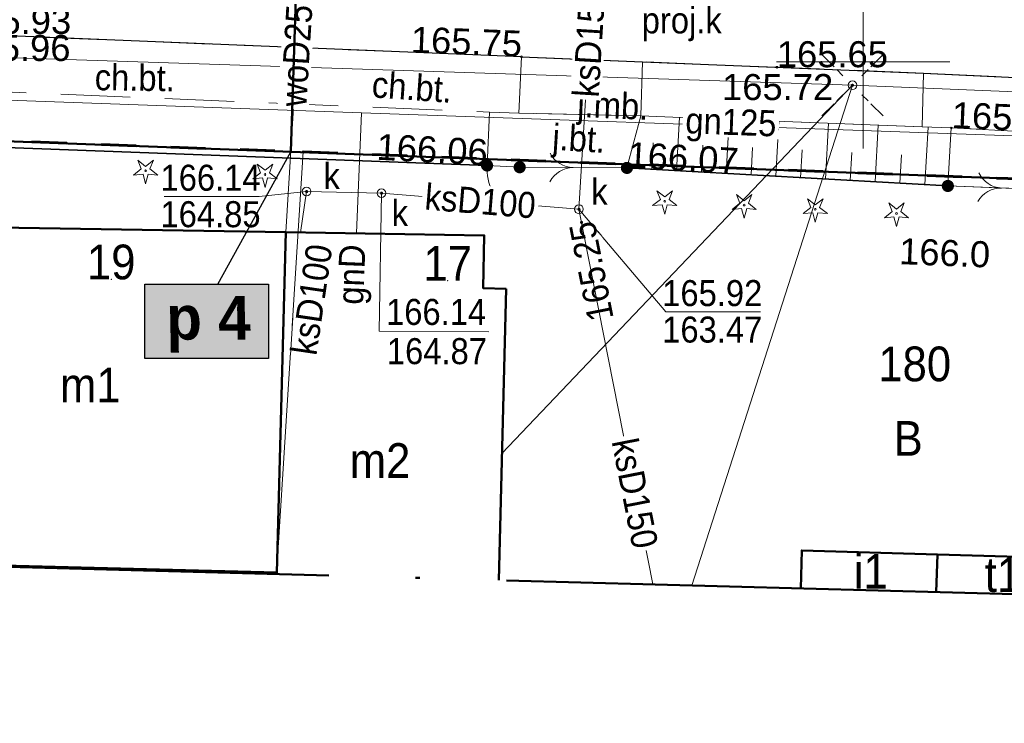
# Model space of a CAD drawing. Extents: x 0 to 7432618, y -40 to 5712028.
# Tile 105 of 165: x 7431128 to 7431157, y 5711952 to 5711972. Entities that reach past the tile are written whole.
import ezdxf
from ezdxf.enums import TextEntityAlignment as Align

# ---------------------------------------------------------------- set-up
doc = ezdxf.new("R2010")
doc.units = 0
doc.header["$MEASUREMENT"] = 0
for name, pattern in [('2 1', [3, 2, -1]), ('3 1', [4, 3, -1]), ('EGUG', [2, 1, -1]), ('MPGOO', [8.05, 6, -1, 0.05, -1])]:
    doc.linetypes.add(name, pattern=pattern)
for name, color, linetype, lineweight in [('EGB', 7, 'Continuous', 20), ('EGB_O', 7, 'Continuous', 20), ('EGDE', 7, 'Continuous', 20), ('EGDE_O', 7, 'Continuous', 20), ('EGPG', 7, 'Continuous', 20), ('EGUG', 7, 'Continuous', 60), ('EGUG_O', 7, 'Continuous', 20), ('granica', 94, 'Continuous', 50), ('MP_LINIE_REGULAC', 7, 'Continuous', 5), ('OTK', 7, 'Continuous', 20), ('OTK_O', 7, 'Continuous', 20), ('OTO', 7, 'Continuous', 20), ('OTR', 7, 'Continuous', 20), ('OTRN', 7, 'Continuous', 20), ('OTRN_O', 7, 'Continuous', 18), ('OTRS', 7, 'Continuous', 20), ('OTRS_O', 7, 'Continuous', 20), ('OTZ', 7, 'Continuous', 20), ('PARSI', 7, 'Continuous', 20), ('woda przyłącze', 140, 'Continuous', 50), ('woda sieć', 150, 'Continuous', 70)]:
    doc.layers.add(name, color=color, linetype=linetype, lineweight=lineweight)
doc.layers.add('rysunek', color=7, linetype='Continuous')
for name, color, linetype, lineweight, true_color in [('SUE', 1, 'Continuous', 20, 0xff0000), ('SUG', 7, 'Continuous', 20, 0xbfbf00), ('SUG_O', 7, 'Continuous', 20, 0xbfbf00), ('SUK', 7, 'Continuous', 20, 0x803300), ('SUK_O', 7, 'Continuous', 20, 0x803300), ('SUP', 7, 'Continuous', 20, 0x000000), ('SUPS', 7, 'Continuous', 20, 0x000000), ('SUPS_O', 7, 'Continuous', 20, 0x000000), ('SUW', 5, 'Continuous', 20, 0x0000ff), ('SUW_O', 5, 'Continuous', 20, 0x0000ff)]:
    doc.layers.add(name, color=color, linetype=linetype, lineweight=lineweight, true_color=true_color)
doc.styles.add('25', font='GOTHIC.TTF', dxfattribs={"oblique": 8, "height": 0.35})
doc.styles.add('BDOT', font='arial.ttf', dxfattribs={"width": 0.9})
doc.styles.add('EGiB', font='arial.ttf', dxfattribs={"width": 0.9})
doc.styles.add('GESUT', font='arial.ttf', dxfattribs={"width": 0.9})
doc.linetypes.add('OTOO', pattern='A,7.5,[30,msgB.shx,S=1.28,R=0,X=0,Y=0],7.5', length=15)

# ---------------------------------------------------------------- blocks, each defined once
blk = doc.blocks.new('oto')
at = {"layer": 'OTO', "color": 0, "const_width": 0.35}
blk.add_lwpolyline([(-0.175, 0, 1), (0.175, 0, 1)], format="xyb", close=True, dxfattribs=at)
blk = doc.blocks.new('OTOB')
at = {"color": 0}
for centre, start, end in [((-1.5, 0), 0, 63.2606), ((1.5, 0), 116.7394, 180)]:
    blk.add_arc(centre, 1.5, start, end, dxfattribs=at)
blk = doc.blocks.new('OTOFP')
at = {"layer": 'OTO', "color": 0, "lineweight": 18}
blk.add_arc((0, 3), 3, 270, 330, dxfattribs=at)
blk = doc.blocks.new('OTRS')
at = {"color": 0}
blk.add_circle((0, 0), 0.05, dxfattribs=at)
blk = doc.blocks.new('OTZG')
at = {"color": 0}
for p, q in [((-0.25, 0.1), (-0.45, 0.6)), ((-0.45, 0.6), (0, 0.25)), ((0, 0.25), (0.45, 0.6)), ((0.45, 0.6), (0.25, 0.1)), ((-0.7, -0.25), (-0.25, 0.1)), ((0.25, 0.1), (0.7, -0.25)), ((-0.15, -0.2), (-0.7, -0.25)), ((0, -0.75), (-0.15, -0.2)), ((0.15, -0.2), (0, -0.75)), ((0.7, -0.25), (0.15, -0.2))]:
    blk.add_line(p, q, dxfattribs=at)
blk.add_circle((0, 0), 0.05, dxfattribs=at)
blk = doc.blocks.new('OTRN')
at = {"color": 0}
blk.add_circle((0, 0), 0.05, dxfattribs=at)
blk = doc.blocks.new('SUEO')
at = {"color": 0}
for p, q in [((-0.9, 0.9), (-0.55, 0.55)), ((0.9, 0.9), (0.55, 0.55)), ((-0.9, -0.9), (-0.55, -0.55)), ((0.9, -0.9), (0.55, -0.55))]:
    blk.add_line(p, q, dxfattribs=at)
blk.add_circle((0, 0), 0.25, dxfattribs=at)
blk = doc.blocks.new('SUE_L')
at = {"layer": 'SUE', "color": 0, "lineweight": 18}
for p, q in [((-1.768, 1.768), (-1.061, 1.061)), ((1.061, 1.061), (1.768, 1.768)), ((-1.768, -1.768), (-1.061, -1.061)), ((1.061, -1.061), (1.768, -1.768))]:
    blk.add_line(p, q, dxfattribs=at)
at = {"layer": 'SUE', "color": 0, "const_width": 0.09}
blk.add_lwpolyline([(-0.045, 0, 1), (0.045, 0, 1)], format="xyb", close=True, dxfattribs=at)
blk = doc.blocks.new('SUPP')
at = {"color": 0}
blk.add_circle((0, 0), 0.25, dxfattribs=at)
blk = doc.blocks.new('SUKS')
at = {"color": 0}
blk.add_circle((0, 0), 0.25, dxfattribs=at)
blk = doc.blocks.new('SUPS_A')
at = {"layer": 'SUPS', "color": 0, "const_width": 0.09, "flags": 128}
blk.add_lwpolyline([(-0.045, 0, 1), (0.045, 0, 1)], format="xyb", close=True, dxfattribs=at)
at = {"layer": 'SUPS_O', "color": 0, "style": 'GESUT', "width": 0.9}
blk.add_attdef('RZG', text='', height=1.5, dxfattribs=at).set_placement((3.31, -1.44), align=Align.CENTER)
blk.add_attdef('RZD', text='', height=1.5, dxfattribs=at).set_placement((3.31, -2.04), align=Align.TOP_CENTER)
blk = doc.blocks.new('EGAD')
at = {"layer": 'EGB', "color": 0}
blk.add_point((0, 0), dxfattribs=at)
at = {"layer": 'EGB_O', "color": 0, "style": 'EGiB', "width": 0.9}
blk.add_attdef('NRA', text='', height=2, dxfattribs=at).set_placement((0, 0), align=Align.MIDDLE_CENTER)
blk = doc.blocks.new('SUPS_B')
at = {"layer": 'SUPS', "color": 0, "const_width": 0.09, "flags": 128}
blk.add_lwpolyline([(-0.045, 0, 1), (0.045, 0, 1)], format="xyb", close=True, dxfattribs=at)
at = {"layer": 'SUPS_O', "color": 0, "style": 'GESUT', "width": 0.9}
blk.add_attdef('RZEDNA', (1.597, -0.736), '', height=1.5, dxfattribs=at)
blk = doc.blocks.new('mzsk')
at = {"layer": 'PARSI', "color": 0}
for p, q in [((0, -5), (0, 5)), ((5, 0), (-5, 0))]:
    blk.add_line(p, q, dxfattribs=at)
blk = doc.blocks.new('EGPG_b')
at = {"layer": 'EGPG', "lineweight": 0}
h = blk.add_hatch(color=0, dxfattribs=at)
h.dxf.hatch_style = 1
edge = h.paths.add_edge_path()
edge.add_arc((0, 0), 0.09, 0, 360)

msp = doc.modelspace()

# ---------------------------------------------------------------- hatches: boundary and pattern name
at = {"layer": 'woda sieć', "linetype": 'ByBlock'}
msp.add_hatch(color=256, dxfattribs=at).paths.add_polyline_path([(7431135.365, 5711964.526), (7431131.8, 5711964.526), (7431131.8, 5711962.387), (7431135.365, 5711962.387)])

# ---------------------------------------------------------------- linework, layer by layer
at = {"layer": 'EGB', "color": 18, "true_color": 0x000000}
for p, q in [((7431132.284, 5711956.31, 167.96), (7431132.282, 5711956.269, 167.96)), ((7431132.784, 5711956.297, 167.96), (7431132.782, 5711956.255, 167.96)), ((7431133.284, 5711956.284, 167.96), (7431133.282, 5711956.241, 167.96)), ((7431133.784, 5711956.272, 167.96), (7431133.782, 5711956.228, 167.96)), ((7431134.284, 5711956.259, 167.96), (7431134.282, 5711956.214, 167.96)), ((7431134.784, 5711956.246, 167.96), (7431134.781, 5711956.201, 167.96)), ((7431135.283, 5711956.233, 167.96), (7431135.281, 5711956.187, 167.96))]:
    msp.add_line(p, q, dxfattribs=at)
at = {"layer": 'EGB', "color": 18, "lineweight": 50, "true_color": 0x000000}
for points in [[(7431141.998, 5711956.004), (7431142.212, 5711964.393)], [(7431154.641, 5711956.745), (7431150.73, 5711956.861), (7431150.701, 5711955.767)], [(7431154.608, 5711955.661), (7431154.641, 5711956.745)], [(7431158.622, 5711956.029), (7431158.641, 5711956.63), (7431154.641, 5711956.745), (7431154.608, 5711955.661)]]:
    msp.add_lwpolyline(points, dxfattribs=at)
at = {"layer": 'EGB', "color": 18, "lineweight": 18, "true_color": 0x000000}
for points in [[(7431135.6, 5711956.225), (7431131.729, 5711956.324), (7431131.727, 5711956.284)], [(7431135.599, 5711956.178), (7431135.6, 5711956.225)]]:
    msp.add_lwpolyline(points, dxfattribs=at)
at = {"layer": 'EGUG', "color": 96, "linetype": 'EGUG', "lineweight": 60, "true_color": 0x008000}
msp.add_line((7431120.55, 5711968.917, 167.96), (7431136.36, 5711968.337, 167.96), dxfattribs=at)
at = {"layer": 'OTK', "color": 18, "linetype": '2 1', "lineweight": 18, "true_color": 0x000000}
msp.add_lwpolyline([(7431121.49, 5711956.562), (7431120.35, 5711968.747), (7431122.38, 5711970.297), (7431126.38, 5711970.127), (7431141.73, 5711969.487), (7431142.58, 5711969.457), (7431142.653, 5711971.077), (7431126.47, 5711971.737), (7431121.27, 5711971.797, 0.385589), (7431118.78, 5711969.647)], format="xyb", dxfattribs=at)
at = {"layer": 'OTK', "color": 18, "lineweight": 25, "true_color": 0x000000}
for points in [[(7431142.653, 5711971.077), (7431126.47, 5711971.737), (7431121.27, 5711971.797)], [(7431142.653, 5711971.077), (7431146.143, 5711970.935)], [(7431146.143, 5711970.935), (7431154.234, 5711970.607)], [(7431154.234, 5711970.607), (7431168.31, 5711969.947)]]:
    msp.add_lwpolyline(points, dxfattribs=at)
at = {"layer": 'OTK', "color": 18, "linetype": '3 1', "lineweight": 18, "true_color": 0x000000}
for points in [[(7431146.143, 5711970.935), (7431142.653, 5711971.077), (7431142.58, 5711969.457), (7431146.09, 5711969.377)], [(7431154.234, 5711970.607), (7431154.2, 5711969.057), (7431155.04, 5711969.027), (7431167.79, 5711968.397), (7431168.31, 5711969.947)], [(7431146.09, 5711969.377), (7431142.58, 5711969.457), (7431141.73, 5711969.487), (7431141.66, 5711967.947), (7431142.6, 5711967.897), (7431145.69, 5711967.877)], [(7431167.79, 5711968.397), (7431155.04, 5711969.027), (7431154.94, 5711967.357), (7431158.04, 5711967.237), (7431159.3, 5711967.157), (7431167.72, 5711966.977)]]:
    msp.add_lwpolyline(points, close=True, dxfattribs=at)
at = {"layer": 'OTK', "color": 18, "linetype": '2 1', "lineweight": 18, "true_color": 0x000000}
msp.add_lwpolyline([(7431154.234, 5711970.607), (7431146.143, 5711970.935), (7431146.09, 5711969.377), (7431147.471, 5711969.323), (7431150.468, 5711969.205), (7431154.2, 5711969.057)], close=True, dxfattribs=at)
at = {"layer": 'OTO', "color": 18, "linetype": 'OTOO', "lineweight": 35, "true_color": 0x000000}
for points in [[(7431141.66, 5711967.947), (7431120.35, 5711968.747), (7431121.489, 5711956.562)], [(7431145.69, 5711967.877), (7431154.94, 5711967.357)]]:
    msp.add_lwpolyline(points, dxfattribs=at)
at = {"layer": 'OTO', "color": 18, "lineweight": 18, "true_color": 0x000000}
for points in [[(7431141.66, 5711967.947), (7431142.6, 5711967.897)], [(7431142.6, 5711967.897), (7431145.69, 5711967.877)], [(7431154.94, 5711967.357), (7431158.04, 5711967.237)]]:
    msp.add_lwpolyline(points, dxfattribs=at)
at = {"layer": 'OTR'}
for p, q in [((7431147.121, 5711967.797, 167.96), (7431147.207, 5711969.333, 167.96)), ((7431148.552, 5711967.716, 167.96), (7431148.639, 5711969.277, 167.96)), ((7431149.982, 5711967.636, 167.96), (7431150.071, 5711969.22, 167.96)), ((7431151.413, 5711967.556, 167.96), (7431151.504, 5711969.164, 167.96)), ((7431152.844, 5711967.475, 167.96), (7431152.936, 5711969.107, 167.96)), ((7431154.275, 5711967.395, 167.96), (7431154.368, 5711969.051, 167.96)), ((7431146.405, 5711967.837, 167.96), (7431146.448, 5711968.599, 167.96)), ((7431147.836, 5711967.757, 167.96), (7431147.88, 5711968.531, 167.96)), ((7431149.267, 5711967.676, 167.96), (7431149.311, 5711968.462, 167.96)), ((7431150.698, 5711967.596, 167.96), (7431150.743, 5711968.394, 167.96)), ((7431152.129, 5711967.515, 167.96), (7431152.174, 5711968.325, 167.96)), ((7431153.559, 5711967.435, 167.96), (7431153.606, 5711968.257, 167.96))]:
    msp.add_line(p, q, dxfattribs=at)
at = {"layer": 'OTR', "color": 18, "linetype": '2 1', "lineweight": 18, "true_color": 0x000000}
msp.add_lwpolyline([(7431154.2, 5711969.057), (7431150.468, 5711969.205), (7431147.471, 5711969.323), (7431146.09, 5711969.377), (7431145.69, 5711967.877), (7431154.94, 5711967.357), (7431155.04, 5711969.027)], close=True, dxfattribs=at)
at = {"layer": 'rysunek', "linetype": 'ByBlock', "transparency": 33554676, "elevation": 167.96}
msp.add_lwpolyline([(7431131.8, 5711964.526), (7431135.365, 5711964.526), (7431135.365, 5711962.387), (7431131.8, 5711962.387)], close=True, dxfattribs=at)
msp.add_lwpolyline([(7431131.8, 5711964.526), (7431135.365, 5711964.526), (7431135.365, 5711962.387), (7431131.8, 5711962.387)], close=True, dxfattribs=at)
at = {"layer": 'SUE', "color": 1, "lineweight": 18, "true_color": 0xff0000}
for points in [[(7431252.48, 5711966.457), (7431218.75, 5711967.667), (7431185.52, 5711968.897), (7431152.19, 5711970.257), (7431120.7, 5711971.287)], [(7431152.19, 5711970.257), (7431142.088, 5711959.648)]]:
    msp.add_lwpolyline(points, dxfattribs=at)
at = {"layer": 'SUG', "color": 52, "lineweight": 18, "true_color": 0xbfbf00}
for points in [[(7431191.67, 5711967.487), (7431191.12, 5711967.507), (7431190.258, 5711967.542), (7431169, 5711968.367), (7431168.531, 5711968.384), (7431138.039, 5711969.467), (7431121.68, 5711970.047), (7431120.789, 5711970.302), (7431119.83, 5711969.131), (7431119.15, 5711969.08)], [(7431138.039, 5711969.467), (7431137.901, 5711965.993)]]:
    msp.add_lwpolyline(points, dxfattribs=at)
at = {"layer": 'SUK', "color": 36, "lineweight": 18, "true_color": 0x803300}
for points in [[(7431144.751, 5711973.927), (7431144.309, 5711966.685)], [(7431136.46, 5711967.196), (7431136.287, 5711966.019)], [(7431138.62, 5711967.149), (7431136.46, 5711967.196)], [(7431144.309, 5711966.685), (7431138.62, 5711967.149)], [(7431144.309, 5711966.685), (7431146.433, 5711955.884)]]:
    msp.add_lwpolyline(points, dxfattribs=at)
at = {"layer": 'SUPS', "color": 36, "linetype": 'Continuous', "true_color": 0x803300}
msp.add_lwpolyline([(7431136.46, 5711967.196), (7431135.087, 5711967.056), (7431132.351, 5711967.056)], dxfattribs=at)
at = {"layer": 'SUW', "color": 5, "lineweight": 18, "true_color": 0x0000ff}
msp.add_lwpolyline([(7431135.86, 5711966.026), (7431136.481, 5711976.193)], dxfattribs=at)

# ---------------------------------------------------------------- block references
at = {"layer": 'EGB', "color": 18, "true_color": 0x000000}
ref = msp.add_blockref('EGAD', (7431130.828, 5711964.668, 167.96), dxfattribs=dict(at, xscale=0.5, yscale=0.5, zscale=0.5))
ref.add_attrib('NRA', '19', dxfattribs={"layer": 'EGB_O', "color": 0, "height": 1, "style": 'EGiB', "width": 0.9}).set_placement((7431130.828, 5711964.668, 167.96), align=Align.CENTER)
ref = msp.add_blockref('EGAD', (7431140.527, 5711964.628, 167.96), dxfattribs=dict(at, xscale=0.5, yscale=0.5, zscale=0.5))
ref.add_attrib('NRA', '17', dxfattribs={"layer": 'EGB_O', "color": 0, "height": 1, "style": 'EGiB', "width": 0.9}).set_placement((7431140.527, 5711964.628, 167.96), align=Align.CENTER)
at = {"layer": 'OTO', "color": 18, "true_color": 0x000000, "yscale": 0.5, "zscale": 0.5}
for name, p, xscale, rotation in [('OTOB', (7431144.145, 5711967.887, 167.96), 0.5, 89.62915871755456), ('OTOFP', (7431141.66, 5711967.947, 167.96), 0.4999999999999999, 266.9552215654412), ('OTOB', (7431156.49, 5711967.297, 167.96), 0.4999999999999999, 87.78320565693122)]:
    msp.add_blockref(name, p, dxfattribs=dict(at, xscale=xscale, rotation=rotation))
at = {"layer": 'OTO', "color": 18, "true_color": 0x000000, "xscale": 0.5, "yscale": 0.5, "zscale": 0.5}
for p in [(7431141.66, 5711967.947, 167.96), (7431142.6, 5711967.897, 167.96), (7431142.6, 5711967.897, 167.96), (7431145.69, 5711967.877, 167.96), (7431154.94, 5711967.357, 167.96)]:
    msp.add_blockref('oto', p, dxfattribs=at)
at = {"layer": 'OTRN', "color": 18, "true_color": 0x000000}
ref = msp.add_blockref('OTRN', (7431155.04, 5711969.027, 167.96), dxfattribs=dict(at, xscale=0.5, yscale=0.5, zscale=0.5))
ref.add_attrib('RZEDNA', '165.8', (7431155.04, 5711969.027, 333.76), dxfattribs={"layer": 'OTRN_O', "color": 0, "height": 0.75, "rotation": 357.7, "style": 'BDOT'})
ref = msp.add_blockref('OTRN', (7431154.94, 5711967.357, 167.96), dxfattribs=dict(at, xscale=0.5, yscale=0.5, zscale=0.5))
ref.add_attrib('RZEDNA', '166.0', dxfattribs={"layer": 'OTRN_O', "color": 0, "height": 0.75, "rotation": 357.8, "style": 'BDOT'}).set_placement((7431153.553, 5711965.856, 333.96), align=Align.TOP_LEFT)
at = {"layer": 'OTRS', "color": 18, "true_color": 0x000000}
ref = msp.add_blockref('OTRS', (7431126.47, 5711971.737, 167.96), dxfattribs=dict(at, xscale=0.5, yscale=0.5, zscale=0.5))
ref.add_attrib('RZEDNA', '165.93', (7431126.47, 5711971.737, 333.89), dxfattribs={"layer": 'OTRS_O', "color": 0, "height": 0.75, "style": 'BDOT'})
ref = msp.add_blockref('OTRS', (7431126.45, 5711971.707, 167.96), dxfattribs=dict(at, xscale=0.5, yscale=0.5, zscale=0.5))
ref.add_attrib('RZEDNA', '165.96', dxfattribs={"layer": 'OTRS_O', "color": 0, "height": 0.75, "style": 'BDOT'}).set_placement((7431126.45, 5711971.707, 333.92), align=Align.TOP_LEFT)
ref = msp.add_blockref('OTRS', (7431142.653, 5711971.077, 167.96), dxfattribs=dict(at, xscale=0.5, yscale=0.5, zscale=0.5))
ref.add_attrib('RZEDNA', '165.75', dxfattribs={"layer": 'OTRS_O', "color": 0, "height": 0.75, "rotation": 357.8, "style": 'BDOT'}).set_placement((7431142.653, 5711971.077, 333.71), align=Align.RIGHT)
ref = msp.add_blockref('OTRS', (7431150.01, 5711970.777, 167.96), dxfattribs=dict(at, xscale=0.5, yscale=0.5, zscale=0.5))
ref.add_attrib('RZEDNA', '165.65', (7431150.01, 5711970.777, 333.61), dxfattribs={"layer": 'OTRS_O', "color": 0, "height": 0.75, "style": 'BDOT'})
ref = msp.add_blockref('OTRS', (7431150.02, 5711970.777, 167.96), dxfattribs=dict(at, xscale=0.5, yscale=0.5, zscale=0.5))
ref.add_attrib('RZEDNA', '165.72', dxfattribs={"layer": 'OTRS_O', "color": 0, "height": 0.75, "style": 'BDOT'}).set_placement((7431148.432, 5711970.581, 333.68), align=Align.TOP_LEFT)
ref = msp.add_blockref('OTRS', (7431141.66, 5711967.947, 167.96), dxfattribs=dict(at, xscale=0.5, yscale=0.5, zscale=0.5, rotation=359.9999999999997))
ref.add_attrib('RZEDNA', '166.06', dxfattribs={"layer": 'OTRS_O', "color": 0, "height": 0.75, "rotation": 357, "style": 'BDOT'}).set_placement((7431141.66, 5711967.947, 334.02), align=Align.RIGHT)
ref = msp.add_blockref('OTRS', (7431145.69, 5711967.877, 167.96), dxfattribs=dict(at, xscale=0.5, yscale=0.5, zscale=0.5, rotation=359.9999999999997))
ref.add_attrib('RZEDNA', '166.07', (7431145.69, 5711967.877, 334.03), dxfattribs={"layer": 'OTRS_O', "color": 0, "height": 0.75, "rotation": 356.8, "style": 'BDOT'})
at = {"layer": 'OTZ', "color": 96, "true_color": 0x008000, "xscale": 0.5, "yscale": 0.5, "zscale": 0.5, "rotation": 359.9999999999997}
for p in [(7431131.82, 5711967.797, 167.96), (7431135.26, 5711967.687, 167.96), (7431146.78, 5711966.917, 167.96), (7431149.07, 5711966.807, 167.96), (7431151.12, 5711966.687, 167.96), (7431153.46, 5711966.567, 167.96)]:
    msp.add_blockref('OTZG', p, dxfattribs=at)
at = {"layer": 'SUE', "color": 18, "true_color": 0x000000, "xscale": 0.5, "yscale": 0.5, "zscale": 0.5}
for name in ['SUE_L', 'SUEO']:
    msp.add_blockref(name, (7431152.19, 5711970.257, 167.96), dxfattribs=at)
at = {"layer": 'SUK', "color": 36, "true_color": 0x803300, "xscale": 0.5, "yscale": 0.5, "zscale": 0.5}
for p in [(7431136.46, 5711967.196, 167.96), (7431138.62, 5711967.149, 167.96), (7431144.309, 5711966.685, 167.96)]:
    msp.add_blockref('SUKS', p, dxfattribs=at)
at = {"layer": 'SUP', "color": 18, "true_color": 0x000000, "xscale": 0.5, "yscale": 0.5, "zscale": 0.5}
msp.add_blockref('SUPP', (7431152.19, 5711970.257, 167.96), dxfattribs=at)
at = {"layer": 'SUPS', "color": 36, "true_color": 0x803300}
ref = msp.add_blockref('SUPS_A', (7431136.46, 5711967.196, 167.96), dxfattribs=dict(at, xscale=0.5, yscale=0.5, zscale=0.5))
ref.add_attrib('RZG', '166.14', dxfattribs={"layer": 'SUPS_O', "color": 0, "height": 0.75, "style": 'GESUT', "width": 0.9}).set_placement((7431135.133, 5711967.219, 334.1), align=Align.RIGHT)
ref.add_attrib('RZD', '164.85', dxfattribs={"layer": 'SUPS_O', "color": 0, "height": 0.75, "style": 'GESUT', "width": 0.9}).set_placement((7431133.69, 5711966.919, 334.1), align=Align.TOP_CENTER)

# ---------------------------------------------------------------- texts
at = {"layer": 'EGB_O', "color": 18, "true_color": 0x000000, "char_height": 1, "attachment_point": 5, "style": 'EGiB'}
for s, insert in [('m1', (7431130.224, 5711961.621, 167.96)), ('m1', (7431130.224, 5711961.621, 167.96)), ('m2', (7431138.576, 5711959.448, 167.96)), ('m2', (7431138.576, 5711959.448, 167.96)), ('i1', (7431152.719, 5711956.261, 167.96)), ('i1', (7431152.719, 5711956.261, 167.96)), ('t1', (7431156.527, 5711956.157, 167.96)), ('t1', (7431156.527, 5711956.157, 167.96))]:
    msp.add_mtext(s, dxfattribs=dict(at, insert=insert))
at = {"layer": 'EGDE_O', "color": 18, "true_color": 0x000000, "insert": (7431152.936, 5711962.732, 167.96), "char_height": 1, "attachment_point": 1, "style": 'EGiB'}
msp.add_mtext('180', dxfattribs=at)
at = {"layer": 'EGUG_O', "color": 96, "true_color": 0x008000, "insert": (7431153.378, 5711960.586, 167.96), "char_height": 1, "attachment_point": 1, "style": 'EGiB'}
msp.add_mtext('B', dxfattribs=at)
at = {"layer": 'OTK_O', "color": 18, "true_color": 0x000000, "char_height": 0.75, "attachment_point": 5, "style": 'BDOT'}
for s, insert, rotation in [('ch.bt.', (7431131.507, 5711970.47, 167.96), 359.2), ('ch.bt.', (7431139.497, 5711970.2, 167.96), 356), ('j.mb.', (7431145.283, 5711969.564, 167.96), 357.7), ('j.bt.', (7431144.299, 5711968.616, 167.96), 356.5)]:
    msp.add_mtext(s, dxfattribs=dict(at, insert=insert, rotation=rotation))
at = {"layer": 'SUK_O', "color": 36, "true_color": 0x803300, "char_height": 0.75, "attachment_point": 7, "style": 'GESUT'}
for s, insert in [('proj.k', (7431146.117, 5711971.526, 167.96)), ('k', (7431136.945, 5711967.271, 167.96)), ('k', (7431138.911, 5711966.206, 167.96))]:
    msp.add_mtext(s, dxfattribs=dict(at, insert=insert))
at = {"layer": 'woda przyłącze', "color": 0, "insert": (7431132.422, 5711964.191, 167.96), "char_height": 1.26, "attachment_point": 1, "style": '25'}
msp.add_mtext_dynamic_manual_height_columns('\\fCentury Gothic|b1|i0;\\Q-1;p 4', width=15.63873, gutter_width=5, heights=[0], dxfattribs=at)

# ---------------------------------------------------------------- next in the draw order: texts
at = {"layer": 'SUG_O', "color": 52, "true_color": 0xbfbf00, "char_height": 0.75, "attachment_point": 5, "style": 'GESUT', "bg_fill": 3, "box_fill_scale": 1.1, "bg_fill_color": 256, "bg_fill_transparency": 0}
for s, insert, rotation in [('gn125', (7431148.685, 5711969.089, 167.96), 358), ('gnD', (7431137.86, 5711964.803, 167.96), 87.7)]:
    msp.add_mtext(s, dxfattribs=dict(at, insert=insert, rotation=rotation))
at = {"layer": 'SUK_O', "color": 36, "true_color": 0x803300, "char_height": 0.75, "attachment_point": 5, "style": 'GESUT', "bg_fill": 3, "box_fill_scale": 1.1, "bg_fill_color": 256, "bg_fill_transparency": 0}
for s, insert, rotation in [('ksD150', (7431144.604, 5711971.513, 167.96), 86.5), ('ksD100', (7431141.465, 5711966.917, 167.96), 355.3), ('ksD100', (7431136.607, 5711964.085, 167.96), 81.6123), ('ksD150', (7431145.918, 5711958.505, 167.96), 281.1)]:
    msp.add_mtext(s, dxfattribs=dict(at, insert=insert, rotation=rotation))
at = {"layer": 'SUW_O', "color": 5, "true_color": 0x0000ff, "insert": (7431136.17, 5711971.109, 167.96), "char_height": 0.75, "attachment_point": 5, "rotation": 86.5, "style": 'GESUT', "bg_fill": 3, "box_fill_scale": 1.1, "bg_fill_color": 256, "bg_fill_transparency": 0}
msp.add_mtext('woD25', dxfattribs=at)

# ---------------------------------------------------------------- next in the draw order: wipeouts: each hides what was drawn before it
msp.add_wipeout([(7431145.341, 5711963.661), (7431145.253, 5711964.481), (7431144.72, 5711967.173), (7431144.808, 5711966.352)]).translate(0, 0, 167.96).dxf.layer = 'SUPS_O'

# ---------------------------------------------------------------- next in the draw order: linework, layer by layer
at = {"layer": 'EGB', "color": 18, "lineweight": 50, "true_color": 0x000000}
msp.add_lwpolyline([(7431135.86, 5711966.026), (7431125.789, 5711966.186), (7431124.47, 5711964.884), (7431124.734, 5711960.754), (7431125.174, 5711960.785), (7431125.449, 5711956.485), (7431135.6, 5711956.225)], close=True, dxfattribs=at)
msp.add_lwpolyline([(7431142.212, 5711964.393), (7431141.552, 5711964.412), (7431141.58, 5711965.932), (7431135.86, 5711966.026), (7431135.6, 5711956.225), (7431135.599, 5711956.178)], dxfattribs=at)
at = {"layer": 'EGDE', "color": 18, "lineweight": 18, "true_color": 0x000000}
for points in [[(7431157.22, 5711980.507), (7431137.17, 5711981.257), (7431075.86, 5711983.567), (7431066.87, 5711983.897), (7431049.95, 5711984.527), (7431035.64, 5711990.377), (7431038.07, 5711971.517), (7431068.55, 5711970.417), (7431083.15, 5711970.007), (7431109.36, 5711969.267), (7431120.55, 5711968.917), (7431136.36, 5711968.337), (7431159.23, 5711967.477)], [(7431135.591, 5711956.179), (7431136.36, 5711968.337), (7431120.55, 5711968.917), (7431121.595, 5711956.559)], [(7431158.88, 5711955.545), (7431159.23, 5711967.477), (7431136.36, 5711968.337), (7431135.591, 5711956.179)]]:
    msp.add_lwpolyline(points, dxfattribs=at)
at = {"layer": 'EGUG', "color": 96, "linetype": 'EGUG', "lineweight": 60, "true_color": 0x008000}
msp.add_line((7431136.36, 5711968.337, 167.96), (7431159.23, 5711967.477, 167.96), dxfattribs=at)
at = {"layer": 'EGUG', "color": 96, "linetype": 'EGUG', "lineweight": 18, "true_color": 0x008000}
msp.add_lwpolyline([(7431276.829, 5711952.335), (7431275.69, 5711964.517), (7431265.26, 5711963.327), (7431234.46, 5711964.677), (7431217.04, 5711965.327), (7431199.86, 5711965.967), (7431189.18, 5711966.377), (7431179, 5711966.747), (7431159.23, 5711967.477), (7431136.36, 5711968.337), (7431120.55, 5711968.917), (7431121.595, 5711956.559)], dxfattribs=at)
at = {"layer": 'MP_LINIE_REGULAC', "color": 7, "linetype": 'MPGOO', "lineweight": 50, "ltscale": 2.5, "flags": 128}
msp.add_lwpolyline([(7431036.4, 5712000.057), (7431054.17, 5711989.707), (7431233.86, 5711982.287), (7431271.17, 5711980.717), (7431291.199, 5711980.243), (7431293.548, 5711951.88), (7431030.54, 5711959.037), (7431015.642, 5711959.907), (7431014.007, 5711993.544)], close=True, dxfattribs=at)
at = {"layer": 'SUE', "color": 1, "lineweight": 18, "true_color": 0xff0000}
msp.add_line((7431147.56, 5711955.853, 167.96), (7431152.19, 5711970.257, 167.96), dxfattribs=at)
at = {"layer": 'SUPS', "color": 36, "linetype": 'Continuous', "true_color": 0x803300}
for points in [[(7431138.62, 5711967.149), (7431138.546, 5711963.176), (7431141.709, 5711963.158)], [(7431144.309, 5711966.685), (7431146.81, 5711963.733), (7431149.542, 5711963.733)]]:
    msp.add_lwpolyline(points, dxfattribs=at)

# ---------------------------------------------------------------- next in the draw order: block references
at = {"layer": 'PARSI', "xscale": 0.5, "yscale": 0.5, "zscale": 0.5}
msp.add_blockref('mzsk', (7431152.5, 5711970.937, 167.96), dxfattribs=at)
at = {"layer": 'SUPS', "color": 36, "true_color": 0x803300}
ref = msp.add_blockref('SUPS_A', (7431138.62, 5711967.149, 167.96), dxfattribs=dict(at, xscale=0.5, yscale=0.5, zscale=0.5))
ref.add_attrib('RZG', '166.14', (7431138.749, 5711963.354, 334.1), dxfattribs={"layer": 'SUPS_O', "color": 0, "height": 0.75, "style": 'GESUT', "width": 0.9})
ref.add_attrib('RZD', '164.87', dxfattribs={"layer": 'SUPS_O', "color": 0, "height": 0.75, "style": 'GESUT', "width": 0.9}).set_placement((7431140.215, 5711962.974, 334.1), align=Align.TOP_CENTER)
ref = msp.add_blockref('SUPS_A', (7431144.309, 5711966.685, 167.96), dxfattribs=dict(at, xscale=0.5, yscale=0.5, zscale=0.5))
ref.add_attrib('RZG', '165.92', (7431146.708, 5711963.896, 333.88), dxfattribs={"layer": 'SUPS_O', "color": 0, "height": 0.75, "style": 'GESUT', "width": 0.9})
ref.add_attrib('RZD', '163.47', dxfattribs={"layer": 'SUPS_O', "color": 0, "height": 0.75, "style": 'GESUT', "width": 0.9}).set_placement((7431148.15, 5711963.596, 333.88), align=Align.TOP_CENTER)
ref = msp.add_blockref('SUPS_B', (7431144.384, 5711966.307, 167.96), dxfattribs=dict(at, xscale=0.5, yscale=0.5, zscale=0.5))
ref.add_attrib('RZEDNA', '165.25', dxfattribs={"layer": 'SUPS_O', "color": 0, "height": 0.75, "rotation": 101.2, "style": 'GESUT', "width": 0.9}).set_placement((7431144.384, 5711966.307, 333.21), align=Align.MIDDLE_RIGHT)

# ---------------------------------------------------------------- next in the draw order: texts
at = {"layer": 'SUK_O', "color": 36, "true_color": 0x803300, "insert": (7431144.663, 5711966.816, 167.96), "char_height": 0.75, "attachment_point": 7, "style": 'GESUT'}
msp.add_mtext('k', dxfattribs=at)

# ---------------------------------------------------------------- next in the draw order: block references
at = {"layer": 'EGPG', "color": 18, "true_color": 0x000000, "xscale": 0.5, "yscale": 0.5, "zscale": 0.5}
msp.add_blockref('EGPG_b', (7431136.36, 5711968.337, 167.96), dxfattribs=at)

# ---------------------------------------------------------------- next in the draw order: linework, layer by layer
at = {"layer": 'granica', "elevation": 167.96, "flags": 128}
msp.add_lwpolyline([(7431038.07, 5711971.517), (7431068.55, 5711970.417), (7431109.36, 5711969.267), (7431120.55, 5711968.917), (7431159.23, 5711967.477), (7431179, 5711966.747), (7431189.18, 5711966.377), (7431199.86, 5711965.967), (7431217.04, 5711965.327), (7431234.46, 5711964.677), (7431265.26, 5711963.327), (7431275.69, 5711964.517)], dxfattribs=at)
at = {"layer": 'rysunek', "elevation": 167.96, "flags": 128}
msp.add_lwpolyline([(7431133.9, 5711964.526), (7431136.001, 5711968.342)], dxfattribs=at)
at = {"layer": 'woda przyłącze', "elevation": 167.96, "flags": 128}
msp.add_lwpolyline([(7431136.002, 5711968.351), (7431136.246, 5711975.699)], dxfattribs=at)

doc.saveas('drawing.dxf')
